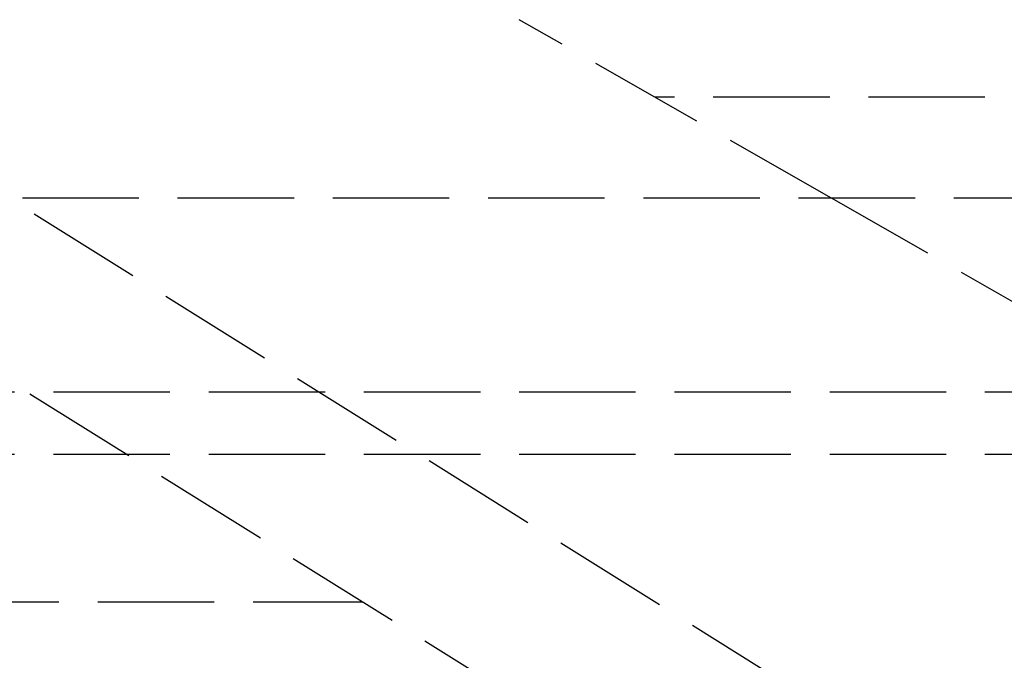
# Model space of a CAD drawing. Header units: millimetres. Extents: x -108 to 0, y 0 to 486.
# Tile 12 of 48: x -50.23 to -37.55, y 8.25 to 16.5. Entities that reach past the tile are written whole.
import ezdxf

# ---------------------------------------------------------------- set-up
doc = ezdxf.new("R2010")
doc.units = ezdxf.units.MM
doc.header["$LTSCALE"] = 10
doc.linetypes.add('ALLCAD_Strich', pattern=[0.2, 0.15, -0.05])
doc.layers.add('BESCH_KONT_sich_schn_grun_2d', color=10, linetype='Continuous')

msp = doc.modelspace()

# ---------------------------------------------------------------- linework, layer by layer
at = {"layer": 'BESCH_KONT_sich_schn_grun_2d', "linetype": 'ALLCAD_Strich'}
for p, q in [((-39.774, 14.2), (-43.799, 16.5)), ((-53.439, 16.119), (-39.619, 7.483)), ((-27.799, 15.5), (-42.049, 15.5)), ((-40.349, 5.581), (-54.499, 14.423)), ((-14.699, 14.2), (-97.699, 14.2)), ((-36.799, 12.5), (-39.774, 14.2)), ((-12.299, 11.7), (-100.099, 11.7)), ((-12.299, 10.9), (-100.099, 10.9)), ((-53.228, 9), (-45.821, 9))]:
    msp.add_line(p, q, dxfattribs=at)

doc.saveas('drawing.dxf')
